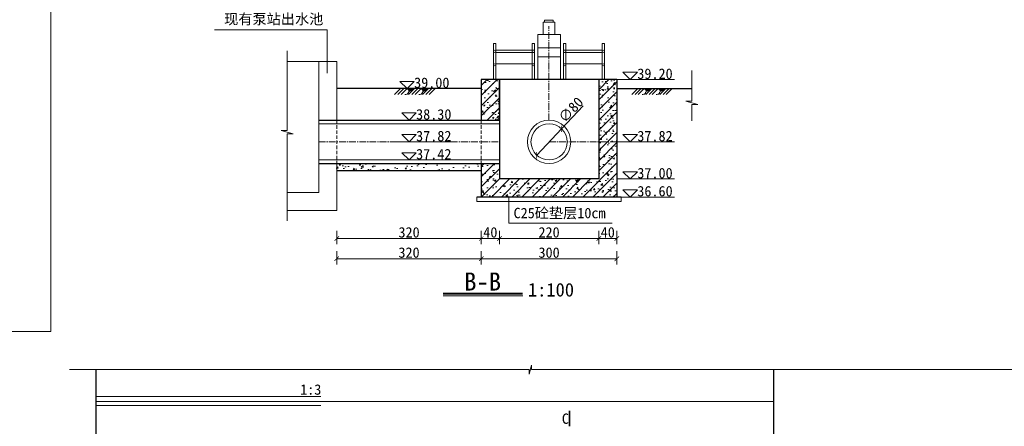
# Model space of a CAD drawing. Extents: x -27255 to 1448651, y 31034 to 8081248.
# Tile 87 of 198: x 583202 to 583420, y 3860905 to 3860995. Entities that reach past the tile are written whole.
import ezdxf

# ---------------------------------------------------------------- set-up
doc = ezdxf.new("R2010")
doc.units = 0
doc.header["$PDMODE"] = 32
doc.header["$PDSIZE"] = 0.2
doc.linetypes.add('CENTER2', pattern=[1.125, 0.75, -0.125, 0.125, -0.125])
doc.linetypes.add('HIDDEN', pattern=[0.375, 0.25, -0.125])
doc.layers.get('0').update_dxf_attribs({"linetype": 'CONTINUOUS'})
doc.layers.get('Defpoints').update_dxf_attribs({"linetype": 'CONTINUOUS'})
for name, color, linetype, lineweight in [('0.09标注线', 3, 'CONTINUOUS', 9), ('0.13填充', 8, 'CONTINUOUS', 9), ('0.13文字', 3, 'CONTINUOUS', 13), ('0.15红线', 1, 'CONTINUOUS', 15), ('0.30粗线', 7, 'CONTINUOUS', 30), ('文字', 7, 'CONTINUOUS', 15), ('粗线', 7, 'CONTINUOUS', 35), ('细实线', 3, 'CONTINUOUS', 20), ('虚线', 251, 'HIDDEN', 15)]:
    doc.layers.add(name, color=color, linetype=linetype, lineweight=lineweight)
doc.styles.add('-仿宋_GB2312', font='FangSong_GB2312.ttf')
doc.styles.get("Standard").update_dxf_attribs({"font": 'rs.shx', "bigfont": 'hztxt.shx'})
doc.dimstyles.get("Standard").update_dxf_attribs({"dimtxt": 0.18, "dimasz": 0.18, "dimexe": 0.18, "dimexo": 0.0625, "dimgap": 0.09, "dimtad": 0, "dimtih": 1, "dimtoh": 1, "dimdec": 4, "dimzin": 0, "dimdsep": 46, "dimtxsty": 'Standard', "dimcen": 0.09, "dimadec": 0, "dimazin": 0, "dimtfac": 1, "dimtdec": 4, "dimtofl": 0, "dimtmove": 0, "dimatfit": 3, "dimfxl": 1, "dimtolj": 1, "dimtzin": 0, "dimarcsym": 0})

# ---------------------------------------------------------------- blocks, each defined once
blk = doc.blocks.new('_ARCHTICK')
at = {"color": 0, "linetype": 'ByBlock', "const_width": 0.15}
blk.add_lwpolyline([(-0.5, -0.5), (0.5, 0.5)], dxfattribs=at)
blk = doc.blocks.new('*D3767')
at = {"layer": '0.13文字', "color": 0, "lineweight": 9}
for p, q in [((583272.53, 3860948.38), (583272.53, 3860945.43)), ((583304.53, 3860948.38), (583304.53, 3860945.43)), ((583304.53, 3860946.68), (583272.53, 3860946.68))]:
    blk.add_line(p, q, dxfattribs=at)
at = {"layer": 'Defpoints', "color": 0, "lineweight": 13}
for p in [(583272.53, 3860958.86), (583304.53, 3860955.86), (583272.53, 3860946.68)]:
    blk.add_point(p, dxfattribs=at)
at = {"layer": '0.13文字', "color": 0, "lineweight": 9, "rotation": 180}
blk.add_blockref('_ARCHTICK', (583272.53, 3860946.68), dxfattribs=at)
at = {"layer": '0.13文字', "color": 0, "lineweight": 9}
blk.add_blockref('_ARCHTICK', (583304.53, 3860946.68), dxfattribs=at)
at = {"layer": '0.13文字', "color": 0, "lineweight": 13, "insert": (583288.53, 3860948.03), "char_height": 2.3, "attachment_point": 5, "style": '-仿宋_GB2312'}
blk.add_mtext('\\A1;320', dxfattribs=at)
blk = doc.blocks.new('*D3770')
at = {"layer": '0.13文字', "color": 0, "lineweight": 9}
for p, q in [((583304.53, 3860943.9), (583304.53, 3860940.95)), ((583334.53, 3860943.9), (583334.53, 3860940.95)), ((583334.53, 3860942.2), (583304.53, 3860942.2))]:
    blk.add_line(p, q, dxfattribs=at)
at = {"layer": 'Defpoints', "color": 0, "lineweight": 13}
for p in [(583304.53, 3860957.86), (583334.53, 3860957.86), (583304.53, 3860942.2)]:
    blk.add_point(p, dxfattribs=at)
at = {"layer": '0.13文字', "color": 0, "lineweight": 9, "rotation": 180}
blk.add_blockref('_ARCHTICK', (583304.53, 3860942.2), dxfattribs=at)
at = {"layer": '0.13文字', "color": 0, "lineweight": 9}
blk.add_blockref('_ARCHTICK', (583334.53, 3860942.2), dxfattribs=at)
at = {"layer": '0.13文字', "color": 0, "lineweight": 13, "insert": (583319.53, 3860943.55), "char_height": 2.3, "attachment_point": 5, "style": '-仿宋_GB2312'}
blk.add_mtext('\\A1;300', dxfattribs=at)
blk = doc.blocks.new('*D3780')
at = {"layer": '0.13文字', "color": 0, "lineweight": 9}
for p, q in [((583304.53, 3860948.38), (583304.53, 3860945.43)), ((583308.53, 3860948.38), (583308.53, 3860945.43)), ((583308.53, 3860946.68), (583304.53, 3860946.68))]:
    blk.add_line(p, q, dxfattribs=at)
at = {"layer": 'Defpoints', "color": 0, "lineweight": 13}
for p in [(583308.53, 3860961.86), (583304.53, 3860957.86), (583304.53, 3860946.68)]:
    blk.add_point(p, dxfattribs=at)
at = {"layer": '0.13文字', "color": 0, "lineweight": 9, "rotation": 180}
blk.add_blockref('_ARCHTICK', (583304.53, 3860946.68), dxfattribs=at)
at = {"layer": '0.13文字', "color": 0, "lineweight": 9}
blk.add_blockref('_ARCHTICK', (583308.53, 3860946.68), dxfattribs=at)
at = {"layer": '0.13文字', "color": 0, "lineweight": 13, "insert": (583306.53, 3860948.03), "char_height": 2.3, "attachment_point": 5, "style": '-仿宋_GB2312'}
blk.add_mtext('\\A1;40', dxfattribs=at)
blk = doc.blocks.new('*D4366')
at = {"layer": '0.13文字', "color": 0, "lineweight": 9}
for p in [(583327.06, 3860976.08), (583316.79, 3860965.15)]:
    blk.add_line(p, (583322.26, 3860970.98), dxfattribs=at)
at = {"layer": 'Defpoints', "color": 0, "lineweight": 13}
for p in [(583322.26, 3860970.98), (583316.79, 3860965.15)]:
    blk.add_point(p, dxfattribs=at)
at = {"layer": '0.13文字', "color": 0, "lineweight": 9}
for p, rotation in [((583322.26, 3860970.98), 226.7915843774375), ((583316.79, 3860965.15), 46.79158437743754)]:
    blk.add_blockref('_ARCHTICK', p, dxfattribs=dict(at, rotation=rotation))
at = {"layer": '0.13文字', "color": 0, "lineweight": 13, "insert": (583324.36, 3860975.18), "char_height": 2.3, "attachment_point": 5, "rotation": 46.7916, "style": '-仿宋_GB2312'}
blk.add_mtext('\\A1;∅80', dxfattribs=at)

msp = doc.modelspace()

# ---------------------------------------------------------------- hatches: boundary and pattern name
at = {"layer": '0.13填充'}
h = msp.add_hatch(color=256, dxfattribs=at)
edge = h.paths.add_edge_path()
edge.add_ellipse((583288.7858, 3860979.99985), major_axis=(0, -0.73068), ratio=0.964264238, start_angle=280.8772955, end_angle=439.1227045)
edge.add_line((583289.47771, 3860979.86197), (583288.09389, 3860979.86197))
h = msp.add_hatch(color=256, dxfattribs=at)
edge = h.paths.add_edge_path()
edge.add_ellipse((583291.88493, 3860979.99985), major_axis=(0, -0.73068), ratio=0.964264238, start_angle=280.8772955, end_angle=439.1227045)
edge.add_line((583292.57685, 3860979.86197), (583291.19302, 3860979.86197))
h = msp.add_hatch(color=256, dxfattribs=at)
edge = h.paths.add_edge_path()
edge.add_ellipse((583341.30066, 3860979.99985), major_axis=(0, -0.73068), ratio=0.964264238, start_angle=280.8772955, end_angle=439.1227045)
edge.add_line((583341.99257, 3860979.86197), (583340.60875, 3860979.86197))
h = msp.add_hatch(color=256, dxfattribs=at)
edge = h.paths.add_edge_path()
edge.add_ellipse((583344.39979, 3860979.99985), major_axis=(0, -0.73068), ratio=0.964264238, start_angle=280.8772955, end_angle=439.1227045)
edge.add_line((583345.09171, 3860979.86197), (583343.70788, 3860979.86197))
at = {"layer": '0.13文字', "lineweight": 13}
h = msp.add_hatch(dxfattribs=at)
h.set_pattern_fill('AR-CONC', color=256, scale=0.02, style=0)
h.set_pattern_definition([(50, (583304.5255, 3860955.862), (3.6437, -0.31878), [0.381, -4.191]), (355, (583304.5255, 3860955.862), (-0.70486, 3.82113), [0.3048, -3.3528]), (100.451, (583304.829, 3860955.8354), (2.93885, 3.50233), [0.3238, -3.5618]), (46.184, (583304.5255, 3860956.878), (5.4216, -0.84085), [0.5715, -6.2865]), (96.636, (583304.9773, 3860956.808), (4.7481, 4.9485), [0.4857, -5.3427]), (351.184, (583304.5255, 3860956.878), (4.7481, 4.9485), [0.4572, -5.0292]), (21, (583305.0335, 3860956.624), (3.0323, -2.0453), [0.381, -4.191]), (326, (583305.0335, 3860956.624), (1.23604, 3.68376), [0.3048, -3.3528]), (71.451, (583305.286, 3860956.4535), (4.26833, 1.63846), [0.3238, -3.5618]), (37.5, (583304.5255, 3860955.862), (0.06177, 1.6911), [0, -3.31216, 0, -3.4036, 0, -3.3655]), (7.5, (583304.5255, 3860955.862), (1.33639, 2.00361), [0, -1.94056, 0, -3.23596, 0, -1.2827]), (327.5, (583303.3926, 3860955.862), (2.71181, -0.114575), [0, -1.27, 0, -3.9624, 0, -5.2578]), (317.5, (583302.8846, 3860955.862), (2.96258, 0.50853), [0, -1.651, 0, -2.63144, 0, -3.7338])])
h.paths.add_polyline_path([(583334.52547, 3860981.86197), (583330.52547, 3860981.86197), (583330.52547, 3860959.86197), (583308.52547, 3860959.86197), (583308.52547, 3860963.26197), (583304.52547, 3860963.26197), (583304.52547, 3860955.86197), (583334.52547, 3860955.86197)])
h.paths.add_polyline_path([(583308.52547, 3860981.86197), (583304.52547, 3860981.86197), (583304.52547, 3860972.86197), (583308.52547, 3860972.86197)])
h = msp.add_hatch(dxfattribs=at)
h.set_pattern_fill('ANSI31', color=256, scale=0.5, style=0)
h.set_pattern_definition([(45, (583304.5255, 3860955.862), (-1.12253, 1.12253), [])])
h.paths.add_polyline_path([(583330.52547, 3860959.86197), (583308.52547, 3860959.86197), (583308.52547, 3860963.26197), (583304.52547, 3860963.26197), (583304.52547, 3860955.86197), (583334.52547, 3860955.86197), (583334.52547, 3860981.86197), (583330.52547, 3860981.86197)])
h.paths.add_polyline_path([(583308.52547, 3860981.86197), (583304.52547, 3860981.86197), (583304.52547, 3860972.86197), (583308.52547, 3860972.86197)])
h = msp.add_hatch(dxfattribs=at)
h.set_pattern_fill('AR-CONC', color=256, scale=0.02, style=0)
h.set_pattern_definition([(50, (583272.5255, 3860962.262), (3.6437, -0.31878), [0.381, -4.191]), (355, (583272.5255, 3860962.262), (-0.70486, 3.82113), [0.3048, -3.3528]), (100.451, (583272.829, 3860962.2354), (2.93885, 3.50233), [0.3238, -3.5618]), (46.184, (583272.5255, 3860963.278), (5.4216, -0.84085), [0.5715, -6.2865]), (96.636, (583272.9773, 3860963.208), (4.7481, 4.9485), [0.4857, -5.3427]), (351.184, (583272.5255, 3860963.278), (4.7481, 4.9485), [0.4572, -5.0292]), (21, (583273.0335, 3860963.024), (3.0323, -2.0453), [0.381, -4.191]), (326, (583273.0335, 3860963.024), (1.23604, 3.68376), [0.3048, -3.3528]), (71.451, (583273.286, 3860962.8535), (4.26833, 1.63846), [0.3238, -3.5618]), (37.5, (583272.5255, 3860962.262), (0.06177, 1.6911), [0, -3.31216, 0, -3.4036, 0, -3.3655]), (7.5, (583272.5255, 3860962.262), (1.33639, 2.00361), [0, -1.94056, 0, -3.23596, 0, -1.2827]), (327.5, (583271.3926, 3860962.262), (2.71181, -0.114575), [0, -1.27, 0, -3.9624, 0, -5.2578]), (317.5, (583270.8846, 3860962.262), (2.96258, 0.50853), [0, -1.651, 0, -2.63144, 0, -3.7338])])
h.paths.add_polyline_path([(583272.52547, 3860963.26197), (583272.52547, 3860961.76197), (583304.52547, 3860961.76197), (583304.52547, 3860963.26197)])

# ---------------------------------------------------------------- linework, layer by layer
at = {"linetype": 'Continuous', "lineweight": 30}
msp.add_line((583308.52547, 3860974.86197), (583308.52547, 3860981.86197), dxfattribs=at)
at = {"layer": '0.09标注线'}
for p, q in [((583245.48294, 3860992.83943), (583270.41796, 3860992.83943)), ((583270.41796, 3860983.26964), (583270.41796, 3860992.83943)), ((583310.63144, 3860950.03973), (583333.4895, 3860950.03973))]:
    msp.add_line(p, q, dxfattribs=at)
at = {"layer": '0.13填充', "color": 7, "lineweight": 40, "ltscale": 0.005}
msp.add_line((583296.10031, 3860934.52389), (583313.68078, 3860934.52389), dxfattribs=at)
at = {"layer": '0.13填充', "color": 7, "ltscale": 0.005}
msp.add_line((583296.10031, 3860933.97668), (583313.7129, 3860933.97668), dxfattribs=at)
at = {"layer": '0.13文字', "lineweight": 13}
for p, q in [((583209.21586, 3861006.08635), (583209.21586, 3860926.08635)), ((583317.02547, 3860991.86197), (583322.02547, 3860991.86197)), ((583317.02547, 3860981.86197), (583317.02547, 3860991.86197)), ((583322.02547, 3860981.86197), (583322.02547, 3860991.86197)), ((583317.02547, 3860988.86197), (583322.02547, 3860988.86197)), ((583317.02547, 3860986.86197), (583322.02547, 3860986.86197)), ((583268.52547, 3860972.06197), (583308.52547, 3860972.06197)), ((583268.52547, 3860964.06197), (583308.52547, 3860964.06197)), ((583303.52547, 3860955.86197), (583303.52547, 3860954.86197)), ((583335.52547, 3860954.86197), (583303.52547, 3860954.86197)), ((583310.63144, 3860950.03973), (583310.63144, 3860955.86197)), ((583335.52547, 3860955.86197), (583335.52547, 3860954.86197)), ((583209.21586, 3860926.08635), (583164.21586, 3860926.08635))]:
    msp.add_line(p, q, dxfattribs=at)
at = {"layer": '0.13文字', "linetype": 'Continuous', "lineweight": 13}
for p, q in [((583320.81687, 3860994.54908), (583318.18661, 3860994.54908)), ((583318.18661, 3860994.54908), (583318.18661, 3860991.86197)), ((583320.81687, 3860991.86197), (583320.81687, 3860994.54908))]:
    msp.add_line(p, q, dxfattribs=at)
msp.add_lwpolyline([(583320.44813, 3860995.01712), (583318.49446, 3860995.01712), (583318.49446, 3860994.54908), (583320.44813, 3860994.54908)], close=True, dxfattribs=at)
at = {"layer": '0.13文字', "lineweight": 13}
for radius in [4.8, 4]:
    msp.add_circle((583319.52547, 3860968.06197), radius, dxfattribs=at)
at = {"layer": '0.15红线'}
for p, q in [((583307.26329, 3860981.86197), (583307.26329, 3860989.86197)), ((583307.76329, 3860989.86197), (583307.26329, 3860989.86197)), ((583307.76329, 3860981.86197), (583307.76329, 3860989.86197)), ((583315.81865, 3860981.86197), (583315.81865, 3860989.86197)), ((583316.31865, 3860989.86197), (583315.81865, 3860989.86197)), ((583316.31865, 3860981.86197), (583316.31865, 3860989.86197)), ((583322.7323, 3860981.86197), (583322.7323, 3860989.86197)), ((583322.7323, 3860989.86197), (583323.2323, 3860989.86197)), ((583323.2323, 3860981.86197), (583323.2323, 3860989.86197)), ((583331.28766, 3860981.86197), (583331.28766, 3860989.86197)), ((583331.28766, 3860989.86197), (583331.78766, 3860989.86197)), ((583331.78766, 3860981.86197), (583331.78766, 3860989.86197)), ((583316.31865, 3860988.38367), (583307.76329, 3860988.38367)), ((583316.31865, 3860987.88367), (583307.76329, 3860987.88367)), ((583322.7323, 3860988.38367), (583331.28766, 3860988.38367)), ((583322.7323, 3860987.88367), (583331.28766, 3860987.88367)), ((583316.31865, 3860985.37149), (583307.76329, 3860985.37149)), ((583322.7323, 3860985.37149), (583331.28766, 3860985.37149))]:
    msp.add_line(p, q, dxfattribs=at)
for centre in [(583307.51329, 3860988.13367), (583316.06865, 3860988.13367), (583322.9823, 3860988.13367), (583331.53766, 3860988.13367), (583307.51329, 3860985.12149), (583316.06865, 3860985.12149), (583322.9823, 3860985.12149), (583331.53766, 3860985.12149)]:
    msp.add_circle(centre, 0.25, dxfattribs=at)
at = {"layer": '0.30粗线', "lineweight": 13}
for p, q in [((583272.52547, 3860985.86197), (583261.55203, 3860985.86197)), ((583268.52547, 3860956.86197), (583268.52547, 3860985.86197)), ((583272.52547, 3860972.86197), (583272.52547, 3860985.86197)), ((583272.52547, 3860952.86197), (583272.52547, 3860963.26197)), ((583261.55203, 3860956.86197), (583268.52547, 3860956.86197)), ((583261.55203, 3860952.86197), (583272.52547, 3860952.86197))]:
    msp.add_line(p, q, dxfattribs=at)
at = {"layer": '0.30粗线'}
for p, q in [((583334.52547, 3860981.86197), (583304.52547, 3860981.86197)), ((583304.52547, 3860981.86197), (583304.52547, 3860972.86197)), ((583308.52547, 3860981.86197), (583308.52547, 3860959.86197)), ((583330.52547, 3860981.86197), (583330.52547, 3860959.86197)), ((583334.52547, 3860981.86197), (583334.52547, 3860955.86197)), ((583304.52547, 3860979.86197), (583272.52547, 3860979.86197)), ((583334.52547, 3860979.86197), (583351.12982, 3860979.86197)), ((583268.52547, 3860972.86197), (583308.52547, 3860972.86197)), ((583268.52547, 3860963.26197), (583308.52547, 3860963.26197)), ((583304.52547, 3860963.26197), (583304.52547, 3860955.86197)), ((583272.52547, 3860961.76197), (583304.52547, 3860961.76197)), ((583330.52547, 3860959.86197), (583308.52547, 3860959.86197)), ((583335.52547, 3860955.86197), (583303.52547, 3860955.86197)), ((583219.21586, 3860917.66675), (583219.21586, 3860830.53436)), ((583369.21586, 3860917.66675), (583369.21586, 3860830.53436))]:
    msp.add_line(p, q, dxfattribs=at)
at = {"layer": '粗线'}
msp.add_line((583324.06945, 3860905.13941), (583324.06945, 3860908.57016), dxfattribs=at)
at = {"layer": '细实线', "color": 1, "linetype": 'CENTER2', "lineweight": 13, "ltscale": 2}
for p, q in [((583319.4713, 3860972.86166), (583319.4713, 3860993.71271)), ((583268.52547, 3860968.06197), (583308.52547, 3860968.06197)), ((583319.52547, 3860968.06197), (583347.27386, 3860968.06197))]:
    msp.add_line(p, q, dxfattribs=at)
at = {"layer": '细实线', "color": 3, "lineweight": 15}
for p, q in [((583261.55203, 3860988.22525, -0.09223), (583261.55203, 3860970.55781, -0.09223)), ((583335.8955, 3860983.46592), (583337.49945, 3860981.86197)), ((583339.1034, 3860983.46592), (583335.8955, 3860983.46592)), ((583337.49945, 3860981.86197), (583339.1034, 3860983.46592)), ((583351.12982, 3860983.85892, -0.09223), (583351.12982, 3860977.08417, -0.09223)), ((583286.48385, 3860981.46592), (583288.0878, 3860979.86197)), ((583289.69175, 3860981.46592), (583286.48385, 3860981.46592)), ((583288.0878, 3860979.86197), (583289.69175, 3860981.46592)), ((583334.52547, 3860981.86197), (583347.27386, 3860981.86197)), ((583349.82481, 3860977.08417, -0.09223), (583351.12982, 3860977.08417, -0.09223)), ((583352.43482, 3860976.35085, -0.09223), (583349.82481, 3860977.08417, -0.09223)), ((583351.12982, 3860976.35085, -0.09223), (583351.12982, 3860972.70477, -0.09223)), ((583351.12982, 3860976.35085, -0.09223), (583352.43482, 3860976.35085, -0.09223)), ((583286.92153, 3860974.46592), (583288.52547, 3860972.86197)), ((583290.12942, 3860974.46592), (583286.92153, 3860974.46592)), ((583288.52547, 3860972.86197), (583290.12942, 3860974.46592)), ((583285.5515, 3860972.86197), (583298.29988, 3860972.86197)), ((583260.24703, 3860970.55781, -0.09223), (583261.55203, 3860970.55781, -0.09223)), ((583262.85704, 3860969.8245, -0.09223), (583260.24703, 3860970.55781, -0.09223)), ((583261.55203, 3860969.8245, -0.09223), (583261.55203, 3860950.5901, -0.09223)), ((583261.55203, 3860969.8245, -0.09223), (583262.85704, 3860969.8245, -0.09223)), ((583286.92153, 3860969.66592), (583288.52547, 3860968.06197)), ((583290.12942, 3860969.66592), (583286.92153, 3860969.66592)), ((583288.52547, 3860968.06197), (583290.12942, 3860969.66592)), ((583335.8955, 3860969.66592), (583337.49945, 3860968.06197)), ((583339.1034, 3860969.66592), (583335.8955, 3860969.66592)), ((583337.49945, 3860968.06197), (583339.1034, 3860969.66592)), ((583285.5515, 3860968.06197), (583298.29988, 3860968.06197)), ((583334.52547, 3860968.06197), (583347.27386, 3860968.06197)), ((583286.92153, 3860965.66592), (583288.52547, 3860964.06197)), ((583290.12942, 3860965.66592), (583286.92153, 3860965.66592)), ((583288.52547, 3860964.06197), (583290.12942, 3860965.66592)), ((583285.5515, 3860964.06197), (583298.29988, 3860964.06197)), ((583335.8955, 3860961.46592), (583337.49945, 3860959.86197)), ((583339.1034, 3860961.46592), (583335.8955, 3860961.46592)), ((583337.49945, 3860959.86197), (583339.1034, 3860961.46592)), ((583334.52547, 3860959.86197), (583347.27386, 3860959.86197)), ((583335.8955, 3860957.46592), (583337.49945, 3860955.86197)), ((583339.1034, 3860957.46592), (583335.8955, 3860957.46592)), ((583337.49945, 3860955.86197), (583339.1034, 3860957.46592)), ((583334.52547, 3860955.86197), (583347.27386, 3860955.86197)), ((583315.0903, 3860917.66675), (583213.37669, 3860917.66675)), ((583315.0903, 3860916.6629), (583315.65439, 3860918.6706)), ((583315.0903, 3860917.66675), (583315.0903, 3860916.6629)), ((583315.65439, 3860918.6706), (583315.65439, 3860917.66675)), ((583435.08583, 3860917.66675), (583315.65439, 3860917.66675)), ((583219.21586, 3860911.68248), (583269.00408, 3860911.68248)), ((583219.21586, 3860910.61974), (583369.21586, 3860910.61974)), ((583219.21586, 3860909.69285), (583269.00408, 3860909.69285))]:
    msp.add_line(p, q, dxfattribs=at)
at = {"layer": '细实线', "ltscale": 5}
for p, q in [((583286.67359, 3860979.86197), (583285.33727, 3860978.52565)), ((583287.38069, 3860979.86197), (583286.04437, 3860978.52565)), ((583288.0878, 3860979.86197), (583286.75148, 3860978.52565)), ((583289.77272, 3860979.86197), (583288.4364, 3860978.52565)), ((583290.47983, 3860979.86197), (583289.14351, 3860978.52565)), ((583291.18693, 3860979.86197), (583289.85062, 3860978.52565)), ((583292.87186, 3860979.86197), (583291.53554, 3860978.52565)), ((583293.57896, 3860979.86197), (583292.24265, 3860978.52565)), ((583294.28607, 3860979.86197), (583292.94975, 3860978.52565)), ((583339.18845, 3860979.86197), (583337.85213, 3860978.52565)), ((583339.89555, 3860979.86197), (583338.55924, 3860978.52565)), ((583340.60266, 3860979.86197), (583339.26634, 3860978.52565)), ((583342.28758, 3860979.86197), (583340.95126, 3860978.52565)), ((583342.99469, 3860979.86197), (583341.65837, 3860978.52565)), ((583343.7018, 3860979.86197), (583342.36548, 3860978.52565)), ((583345.38672, 3860979.86197), (583344.0504, 3860978.52565)), ((583346.09382, 3860979.86197), (583344.75751, 3860978.52565)), ((583346.80093, 3860979.86197), (583345.46461, 3860978.52565))]:
    msp.add_line(p, q, dxfattribs=at)
at = {"layer": '细实线', "lineweight": 20, "ltscale": 5, "start_tangent": (-0.999064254, 0.043250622), "end_tangent": (-0.999505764, -0.031436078)}
for points in [[(583288.75523, 3860979.27263), (583288.45544, 3860979.15687), (583288.37836, 3860979.02873), (583288.33996, 3860978.85573), (583288.20738, 3860978.69531), (583288.00892, 3860978.59491), (583287.58955, 3860978.52565)], [(583291.85436, 3860979.27263), (583291.55457, 3860979.15687), (583291.4775, 3860979.02873), (583291.43909, 3860978.85573), (583291.30652, 3860978.69531), (583291.10805, 3860978.59491), (583290.68868, 3860978.52565)], [(583341.27009, 3860979.27263), (583340.9703, 3860979.15687), (583340.89322, 3860979.02873), (583340.85482, 3860978.85573), (583340.72224, 3860978.69531), (583340.52378, 3860978.59491), (583340.10441, 3860978.52565)], [(583344.36923, 3860979.27263), (583344.06944, 3860979.15687), (583343.99236, 3860979.02873), (583343.95395, 3860978.85573), (583343.82138, 3860978.69531), (583343.62291, 3860978.59491), (583343.20354, 3860978.52565)]]:
    msp.add_spline(points, degree=3, dxfattribs=at)
at = {"layer": '虚线', "color": 8, "lineweight": 13, "ltscale": 3}
msp.add_line((583272.52547, 3860972.86197), (583272.52547, 3860963.26197), dxfattribs=at)
at = {"layer": '虚线', "color": 8, "lineweight": 15, "ltscale": 3}
msp.add_line((583304.52547, 3860972.86197), (583304.52547, 3860963.26197), dxfattribs=at)

# ---------------------------------------------------------------- texts
at = {"layer": '0.09标注线', "style": '-仿宋_GB2312'}
msp.add_text('现有泵站出水池', height=2.3, dxfattribs=at).set_placement((583247.59318, 3860994.10675))
at = {"layer": '0.09标注线', "insert": (583311.67078, 3860953.46966, -5.8678), "char_height": 2.3, "width": 36.0624874, "attachment_point": 1, "style": '-仿宋_GB2312'}
msp.add_mtext('C25砼垫层10cm', dxfattribs=at)
at = {"layer": '文字', "color": 7, "attachment_point": 1, "style": '-仿宋_GB2312'}
for s, insert, char_height, width in [('B-B', (583300.74523, 3860939.15272), 4, 86.6851416), ('1:100', (583314.84909, 3860936.83459), 3, 10.2895474)]:
    msp.add_mtext(s, dxfattribs=dict(at, insert=insert, char_height=char_height, width=width))
at = {"layer": '文字', "insert": (583322.36111, 3860905.61491), "char_height": 2.3, "width": 2.3, "attachment_point": 7, "style": '-仿宋_GB2312'}
msp.add_mtext('C', dxfattribs=at)
at = {"layer": '细实线', "color": 3, "lineweight": 15, "char_height": 2.3, "width": 2.3, "style": '-仿宋_GB2312'}
for s, insert, attachment_point in [('39.00', (583297.47651, 3860982.31037), 3), ('39.20', (583346.88816, 3860984.31037), 3), ('38.30', (583297.91418, 3860975.31037), 3), ('37.82', (583297.91418, 3860970.51037), 3), ('37.82', (583346.88816, 3860970.51037), 3), ('37.42', (583297.91418, 3860966.51037), 3), ('37.00', (583346.88816, 3860962.31037), 3), ('36.60', (583346.88816, 3860958.31037), 3), ('1:3', (583264.4222, 3860914.40386), 1)]:
    msp.add_mtext(s, dxfattribs=dict(at, insert=insert, attachment_point=attachment_point))

# ---------------------------------------------------------------- dimensions: what is measured, and where the dimension line sits
at = {"layer": '0.13文字', "lineweight": 13}
dim = msp.add_diameter_dim_2p(p1=(583316.78686, 3860965.1465), p2=(583322.26409, 3860970.97744), dimstyle='Standard', override={"dimtxt": 2.3, "dimasz": 1, "dimexe": 1.25, "dimexo": 1.5, "dimgap": 0.2, "dimtad": 1, "dimtih": 0, "dimtoh": 0, "dimdec": 0, "dimlfac": 10, "dimtxsty": '-仿宋_GB2312', "dimblk": 'ARCHTICK', "dimtdec": 0, "dimtix": 1, "dimtofl": 1, "dimtmove": 2, "dimfxl": 1.7, "dimfxlon": 1, "dimlwd": 9, "dimlwe": 9}, dxfattribs=at)
dim.commit()
dim.dimension.update_dxf_attribs({"geometry": '*D4366', "text_midpoint": (583324.3623, 3860975.18294)})
for base, p1, p2, picture, middle in [((583304.52547, 3860946.68202), (583308.52547, 3860961.86197), (583304.52547, 3860957.86197), '*D3780', (583306.52547, 3860948.03202)), ((583272.52547, 3860946.68202), (583304.52547, 3860955.86197), (583272.52547, 3860958.86197), '*D3767', (583288.52547, 3860948.03202))]:
    dim = msp.add_linear_dim(base=base, p1=p1, p2=p2, angle=180, dimstyle='Standard', override={"dimtxt": 2.3, "dimasz": 1, "dimexe": 1.25, "dimexo": 1.5, "dimgap": 0.2, "dimtad": 1, "dimtih": 0, "dimtoh": 0, "dimdec": 0, "dimlfac": 10, "dimtxsty": '-仿宋_GB2312', "dimblk": 'ARCHTICK', "dimtdec": 0, "dimtix": 1, "dimtofl": 1, "dimtmove": 2, "dimfxl": 1.7, "dimfxlon": 1, "dimlwd": 9, "dimlwe": 9}, dxfattribs=at)
    dim.commit()
    dim.dimension.update_dxf_attribs({"geometry": picture, "text_midpoint": middle})
for base, p1, p2 in [((583330.52547, 3860946.68202), (583308.52547, 3860961.86197), (583330.52547, 3860961.86197)), ((583334.52547, 3860946.68202), (583330.52547, 3860961.86197), (583334.52547, 3860957.86197)), ((583304.52547, 3860942.20427), (583272.52547, 3860952.86197), (583304.52547, 3860957.86197))]:
    msp.add_linear_dim(base=base, p1=p1, p2=p2, dimstyle='Standard', override={"dimtxt": 2.3, "dimasz": 1, "dimexe": 1.25, "dimexo": 1.5, "dimgap": 0.2, "dimtad": 1, "dimtih": 0, "dimtoh": 0, "dimdec": 0, "dimlfac": 10, "dimtxsty": '-仿宋_GB2312', "dimblk": 'ARCHTICK', "dimtdec": 0, "dimtix": 1, "dimtofl": 1, "dimtmove": 2, "dimfxl": 1.7, "dimfxlon": 1, "dimlwd": 9, "dimlwe": 9}, dxfattribs=at).render()
dim = msp.add_linear_dim(base=(583304.52547, 3860942.20427), p1=(583334.52547, 3860957.86197), p2=(583304.52547, 3860957.86197), dimstyle='Standard', override={"dimtxt": 2.3, "dimasz": 1, "dimexe": 1.25, "dimexo": 1.5, "dimgap": 0.2, "dimtad": 1, "dimtih": 0, "dimtoh": 0, "dimdec": 0, "dimlfac": 10, "dimtxsty": '-仿宋_GB2312', "dimblk": 'ARCHTICK', "dimtdec": 0, "dimtix": 1, "dimtofl": 1, "dimtmove": 2, "dimfxl": 1.7, "dimfxlon": 1, "dimlwd": 9, "dimlwe": 9}, dxfattribs=at)
dim.commit()
dim.dimension.update_dxf_attribs({"geometry": '*D3770', "text_midpoint": (583319.52547, 3860943.55427)})

doc.saveas('drawing.dxf')
